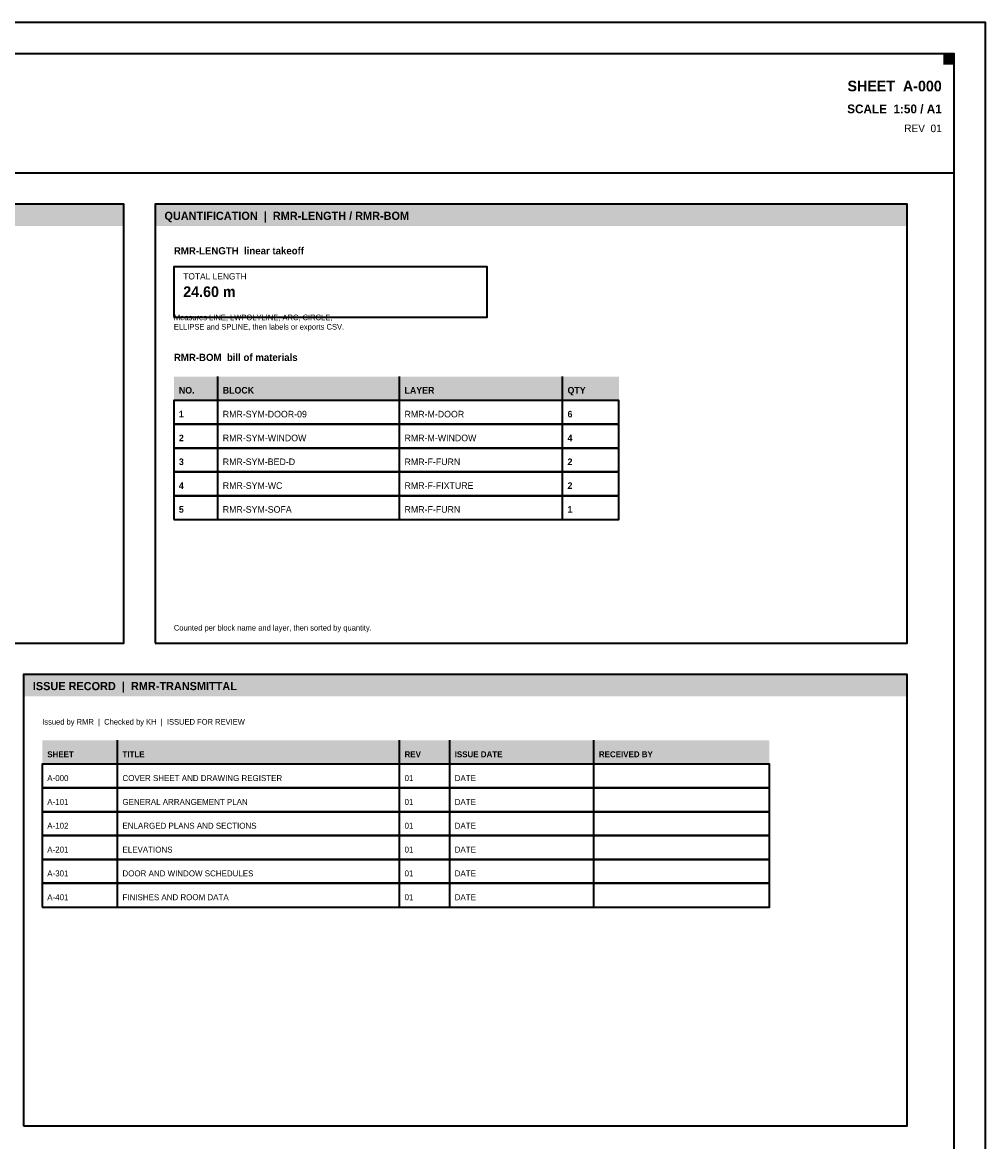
# Model space of a CAD drawing. Header units: millimetres. Extents: x 0 to 841, y 0 to 594.
# Tile 5 of 5: x 534 to 841, y 237 to 594. Entities that reach past the tile are written whole.
import ezdxf
from ezdxf.enums import TextEntityAlignment as Align

# ---------------------------------------------------------------- set-up
doc = ezdxf.new("R2010")
doc.units = ezdxf.units.MM
for name, color, linetype, lineweight, true_color in [('RMR-A-FRAME', 7, 'Continuous', 35, 0x1f2a33), ('RMR-A-TEXT', 7, 'Continuous', 13, 0x1f2a33), ('RMR-PRES-KEY', 7, 'Continuous', 18, 0xd6a34c), ('RMR-PRES-TITLE', 7, 'Continuous', 25, 0xc65d48)]:
    doc.layers.add(name, color=color, linetype=linetype, lineweight=lineweight, true_color=true_color)
doc.styles.add('RMR-BODY', font='Aptos.ttf')
doc.styles.add('RMR-HEAD', font='Montserrat-SemiBold.ttf', dxfattribs={"width": 0.95})
doc.styles.add('RMR-LABEL', font='Aptos.ttf', dxfattribs={"width": 0.98})
doc.styles.add('RMR-NOTE', font='Aptos.ttf', dxfattribs={"width": 0.95})
doc.styles.add('RMR-NUMBER', font='Montserrat-SemiBold.ttf', dxfattribs={"width": 0.9})

msp = doc.modelspace()

# ---------------------------------------------------------------- linework, layer by layer
at = {"layer": 'RMR-A-FRAME', "true_color": 0x398982}
msp.add_line((10, 546), (831, 546), dxfattribs=at)
at = {"layer": 'RMR-A-FRAME', "true_color": 0x1f2a33}
for p, q in [((596, 473.4), (596, 481)), ((654, 473.4), (654, 481)), ((706, 473.4), (706, 481)), ((564, 357.4), (564, 365)), ((654, 357.4), (654, 365)), ((670, 357.4), (670, 365)), ((716, 357.4), (716, 365))]:
    msp.add_line(p, q, dxfattribs=at)
at = {"layer": 'RMR-A-FRAME', "true_color": 0x566874}
for p, q in [((596, 465.8), (596, 473.4)), ((654, 465.8), (654, 473.4)), ((706, 465.8), (706, 473.4)), ((596, 458.2), (596, 465.8)), ((654, 458.2), (654, 465.8)), ((706, 458.2), (706, 465.8)), ((596, 450.6), (596, 458.2)), ((654, 450.6), (654, 458.2)), ((706, 450.6), (706, 458.2)), ((596, 443), (596, 450.6)), ((654, 443), (654, 450.6)), ((706, 443), (706, 450.6)), ((596, 435.4), (596, 443)), ((654, 435.4), (654, 443)), ((706, 435.4), (706, 443)), ((564, 349.8), (564, 357.4)), ((654, 349.8), (654, 357.4)), ((670, 349.8), (670, 357.4)), ((716, 349.8), (716, 357.4)), ((564, 342.2), (564, 349.8)), ((654, 342.2), (654, 349.8)), ((670, 342.2), (670, 349.8)), ((716, 342.2), (716, 349.8)), ((564, 334.6), (564, 342.2)), ((654, 334.6), (654, 342.2)), ((670, 334.6), (670, 342.2)), ((716, 334.6), (716, 342.2)), ((564, 327), (564, 334.6)), ((654, 327), (654, 334.6)), ((670, 327), (670, 334.6)), ((716, 327), (716, 334.6)), ((564, 319.4), (564, 327)), ((654, 319.4), (654, 327)), ((670, 319.4), (670, 327)), ((716, 319.4), (716, 327)), ((564, 311.8), (564, 319.4)), ((654, 311.8), (654, 319.4)), ((670, 311.8), (670, 319.4)), ((716, 311.8), (716, 319.4))]:
    msp.add_line(p, q, dxfattribs=at)
at = {"layer": 'RMR-A-FRAME', "true_color": 0x1f2a33}
for points in [[(0, 0), (841, 0), (841, 594), (0, 594), (0, 0)], [(582, 500), (682, 500), (682, 516), (582, 516), (582, 500)]]:
    msp.add_lwpolyline(points, dxfattribs=at)
at = {"layer": 'RMR-A-FRAME', "true_color": 0x398982}
msp.add_lwpolyline([(10, 10), (831, 10), (831, 584), (10, 584), (10, 10)], dxfattribs=at)
at = {"layer": 'RMR-A-FRAME', "true_color": 0x566874}
for points in [[(316, 396), (566, 396), (566, 536), (316, 536), (316, 396)], [(576, 396), (816, 396), (816, 536), (576, 536), (576, 396)], [(582, 465.8), (724, 465.8), (724, 473.4), (582, 473.4), (582, 465.8)], [(582, 458.2), (724, 458.2), (724, 465.8), (582, 465.8), (582, 458.2)], [(582, 450.6), (724, 450.6), (724, 458.2), (582, 458.2), (582, 450.6)], [(582, 443), (724, 443), (724, 450.6), (582, 450.6), (582, 443)], [(582, 435.4), (724, 435.4), (724, 443), (582, 443), (582, 435.4)], [(534, 242), (816, 242), (816, 386), (534, 386), (534, 242)], [(540, 349.8), (772, 349.8), (772, 357.4), (540, 357.4), (540, 349.8)], [(540, 342.2), (772, 342.2), (772, 349.8), (540, 349.8), (540, 342.2)], [(540, 334.6), (772, 334.6), (772, 342.2), (540, 342.2), (540, 334.6)], [(540, 327), (772, 327), (772, 334.6), (540, 334.6), (540, 327)], [(540, 319.4), (772, 319.4), (772, 327), (540, 327), (540, 319.4)], [(540, 311.8), (772, 311.8), (772, 319.4), (540, 319.4), (540, 311.8)]]:
    msp.add_lwpolyline(points, dxfattribs=at)
at = {"layer": 'RMR-PRES-KEY', "true_color": 0xd6a34c}
msp.add_solid([(827.5, 580.5), (831, 580.5), (827.5, 584), (831, 584)], dxfattribs=at)
at = {"layer": 'RMR-PRES-TITLE', "true_color": 0xc65d48}
for points in [[(316, 529), (566, 529), (316, 536), (566, 536)], [(576, 529), (816, 529), (576, 536), (816, 536)], [(534, 379), (816, 379), (534, 386), (816, 386)]]:
    msp.add_solid(points, dxfattribs=at)
at = {"layer": 'RMR-PRES-TITLE', "true_color": 0xeee1c9}
for points in [[(582, 473.4), (724, 473.4), (582, 481), (724, 481)], [(540, 357.4), (772, 357.4), (540, 365), (772, 365)]]:
    msp.add_solid(points, dxfattribs=at)

# ---------------------------------------------------------------- texts
at = {"layer": 'RMR-A-TEXT', "true_color": 0x566874, "style": 'RMR-NOTE'}
msp.add_text('REV  01', height=2.4, dxfattribs=at).set_placement((827, 559), align=Align.RIGHT)
at = {"layer": 'RMR-A-TEXT', "true_color": 0xc65d48}
for s, height, style, p in [('RMR-LENGTH  linear takeoff', 2.3, 'RMR-HEAD', (582, 520)), ('24.60 m', 3.4, 'RMR-NUMBER', (585, 506.4)), ('RMR-BOM  bill of materials', 2.3, 'RMR-HEAD', (582, 486)), ('1', 2.1, 'RMR-NUMBER', (583.6, 468)), ('2', 2.1, 'RMR-NUMBER', (583.6, 460.4)), ('3', 2.1, 'RMR-NUMBER', (583.6, 452.8)), ('4', 2.1, 'RMR-NUMBER', (583.6, 445.2)), ('5', 2.1, 'RMR-NUMBER', (583.6, 437.6)), ('A-000', 1.9, 'RMR-LABEL', (541.6, 352)), ('A-101', 1.9, 'RMR-LABEL', (541.6, 344.4)), ('A-102', 1.9, 'RMR-LABEL', (541.6, 336.8)), ('A-201', 1.9, 'RMR-LABEL', (541.6, 329.2)), ('A-301', 1.9, 'RMR-LABEL', (541.6, 321.6)), ('A-401', 1.9, 'RMR-LABEL', (541.6, 314))]:
    msp.add_text(s, height=height, dxfattribs=dict(at, style=style)).set_placement(p)
at = {"layer": 'RMR-A-TEXT', "true_color": 0x566874}
for s, height, style, p in [('TOTAL LENGTH', 2, 'RMR-NOTE', (585, 512)), ('Measures LINE, LWPOLYLINE, ARC, CIRCLE,', 1.8, 'RMR-NOTE', (582, 499)), ('ELLIPSE and SPLINE, then labels or exports CSV.', 1.8, 'RMR-NOTE', (582, 496)), ('6', 2.1, 'RMR-NUMBER', (707.6, 468)), ('4', 2.1, 'RMR-NUMBER', (707.6, 460.4)), ('2', 2.1, 'RMR-NUMBER', (707.6, 452.8)), ('2', 2.1, 'RMR-NUMBER', (707.6, 445.2)), ('1', 2.1, 'RMR-NUMBER', (707.6, 437.6)), ('Counted per block name and layer, then sorted by quantity.', 1.8, 'RMR-NOTE', (582, 400)), ('Issued by RMR  |  Checked by KH  |  ISSUED FOR REVIEW', 1.8, 'RMR-NOTE', (540, 370))]:
    msp.add_text(s, height=height, dxfattribs=dict(at, style=style)).set_placement(p)
at = {"layer": 'RMR-A-TEXT', "true_color": 0x1f2a33}
for s, height, style, p in [('NO.', 2.1, 'RMR-HEAD', (583.6, 475.6)), ('BLOCK', 2.1, 'RMR-HEAD', (597.6, 475.6)), ('LAYER', 2.1, 'RMR-HEAD', (655.6, 475.6)), ('QTY', 2.1, 'RMR-HEAD', (707.6, 475.6)), ('RMR-SYM-DOOR-09', 2.1, 'RMR-LABEL', (597.6, 468)), ('RMR-M-DOOR', 2.1, 'RMR-BODY', (655.6, 468)), ('RMR-SYM-WINDOW', 2.1, 'RMR-LABEL', (597.6, 460.4)), ('RMR-M-WINDOW', 2.1, 'RMR-BODY', (655.6, 460.4)), ('RMR-SYM-BED-D', 2.1, 'RMR-LABEL', (597.6, 452.8)), ('RMR-F-FURN', 2.1, 'RMR-BODY', (655.6, 452.8)), ('RMR-SYM-WC', 2.1, 'RMR-LABEL', (597.6, 445.2)), ('RMR-F-FIXTURE', 2.1, 'RMR-BODY', (655.6, 445.2)), ('RMR-SYM-SOFA', 2.1, 'RMR-LABEL', (597.6, 437.6)), ('RMR-F-FURN', 2.1, 'RMR-BODY', (655.6, 437.6)), ('SHEET', 1.9, 'RMR-HEAD', (541.6, 359.6)), ('TITLE', 1.9, 'RMR-HEAD', (565.6, 359.6)), ('REV', 1.9, 'RMR-HEAD', (655.6, 359.6)), ('ISSUE DATE', 1.9, 'RMR-HEAD', (671.6, 359.6)), ('RECEIVED BY', 1.9, 'RMR-HEAD', (717.6, 359.6)), ('COVER SHEET AND DRAWING REGISTER', 1.9, 'RMR-BODY', (565.6, 352)), ('01', 1.9, 'RMR-BODY', (655.6, 352)), ('DATE', 1.9, 'RMR-BODY', (671.6, 352)), ('GENERAL ARRANGEMENT PLAN', 1.9, 'RMR-BODY', (565.6, 344.4)), ('01', 1.9, 'RMR-BODY', (655.6, 344.4)), ('DATE', 1.9, 'RMR-BODY', (671.6, 344.4)), ('ENLARGED PLANS AND SECTIONS', 1.9, 'RMR-BODY', (565.6, 336.8)), ('01', 1.9, 'RMR-BODY', (655.6, 336.8)), ('DATE', 1.9, 'RMR-BODY', (671.6, 336.8)), ('ELEVATIONS', 1.9, 'RMR-BODY', (565.6, 329.2)), ('01', 1.9, 'RMR-BODY', (655.6, 329.2)), ('DATE', 1.9, 'RMR-BODY', (671.6, 329.2)), ('DOOR AND WINDOW SCHEDULES', 1.9, 'RMR-BODY', (565.6, 321.6)), ('01', 1.9, 'RMR-BODY', (655.6, 321.6)), ('DATE', 1.9, 'RMR-BODY', (671.6, 321.6)), ('FINISHES AND ROOM DATA', 1.9, 'RMR-BODY', (565.6, 314)), ('01', 1.9, 'RMR-BODY', (655.6, 314)), ('DATE', 1.9, 'RMR-BODY', (671.6, 314))]:
    msp.add_text(s, height=height, dxfattribs=dict(at, style=style)).set_placement(p)
at = {"layer": 'RMR-PRES-KEY', "true_color": 0xc65d48, "style": 'RMR-NUMBER'}
msp.add_text('SCALE  1:50 / A1', height=2.8, dxfattribs=at).set_placement((827, 565), align=Align.RIGHT)
at = {"layer": 'RMR-PRES-TITLE', "true_color": 0x1f2a33, "style": 'RMR-NUMBER'}
msp.add_text('SHEET  A-000', height=3.4, dxfattribs=at).set_placement((827, 572), align=Align.RIGHT)
at = {"layer": 'RMR-PRES-TITLE', "true_color": 0xeee1c9, "style": 'RMR-HEAD'}
for s, p in [('QUANTIFICATION  |  RMR-LENGTH / RMR-BOM', (579, 531)), ('ISSUE RECORD  |  RMR-TRANSMITTAL', (537, 381))]:
    msp.add_text(s, height=2.6, dxfattribs=at).set_placement(p)

doc.saveas('drawing.dxf')
